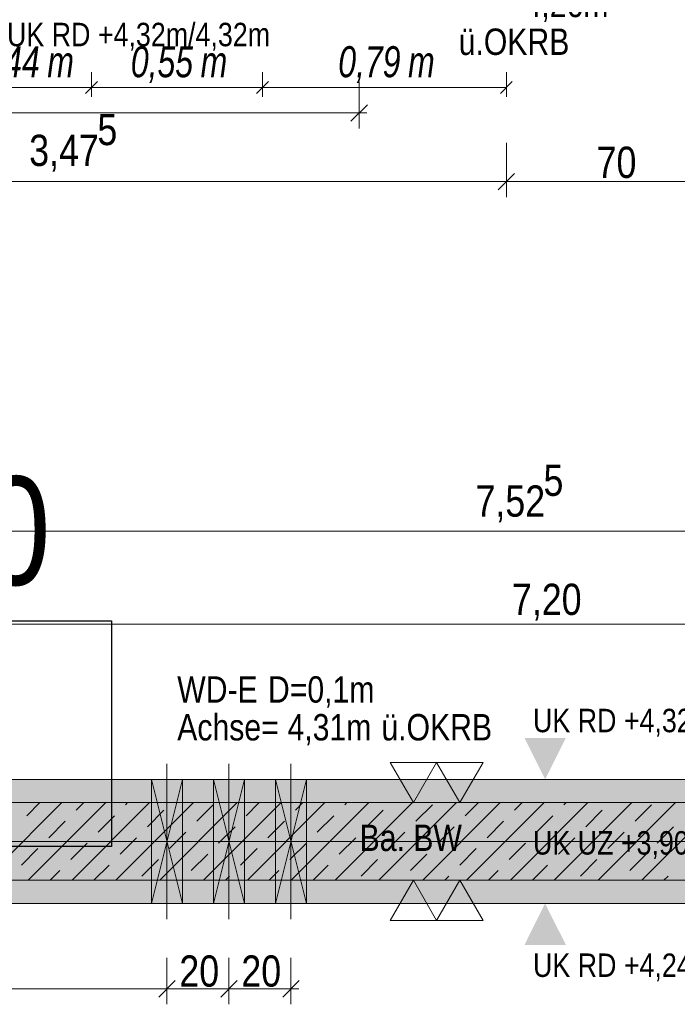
# Model space of a CAD drawing. Extents: x -500 to 300, y 62 to 1162.
# Tile 67 of 90: x -108 to -66, y 764 to 827. Entities that reach past the tile are written whole.
import ezdxf
from ezdxf.lldxf.tags import DXFTag

# ---------------------------------------------------------------- set-up
doc = ezdxf.new("R2010")
doc.units = 0
doc.layers.get('0').update_dxf_attribs({"lineweight": 13})
for name, color, linetype, lineweight, true_color in [('00_Beschriftung UZ', 3, 'Continuous', 35, 0x00ff00), ('30 -34 Innenwände- 1 tragend', 7, 'Continuous', 13, 0xdd0806), ('30 -34 Innenwände- 11 Durchbruch', 4, 'Continuous', 9, 0x00ffff), ('30 -35 Decken- 1 Konstruktion-Träger- Stahlbeton', 7, 'Continuous', 13, 0x33aa00), ('70 -72 Beschriftung- 2 Beschriftung Bauteile', 7, 'Continuous', 9, 0x9999ff), ('70 -76 Bemaßung- 2 Allgemein', 9, 'Continuous', 5, 0x808080), ('E_Aussparung Bemaßung', 5, 'Continuous', 9, 0x0000ff), ('E_Leerrohr_Detailnummer', 1, 'Continuous', 25, 0xff0000), ('iwb_Schraffur_Unterzug', 7, 'Continuous', 5, 0xffffcc), ('iwb_Schraffur_Wand in Bauart BABW', 7, 'Continuous', 13, 0xac59ff), ('iwb_Sichtbeton', 2, 'Continuous', 50, 0xffff00), ('iwb_Sichtbeton-Shading', 2, 'Continuous', 50, 0xffff00)]:
    doc.layers.add(name, color=color, linetype=linetype, lineweight=lineweight, true_color=true_color)
doc.layers.add('70 -71 Achsen- 1 Gebäudeachsen', color=7, linetype='STRICHPUNKT2-A06G93K98I', lineweight=18)
doc.layers.add('70 -75 Raumstempel- 3 Wandstempel', color=7, linetype='Continuous', lineweight=50)
doc.styles.get("Standard").update_dxf_attribs({"font": 'ARIALN.TTF'})
tags = doc.linetypes.add('fein_strichliert-A06G93KA8I', pattern=[4, 1, -2, 1]).pattern_tags.tags
tags[8:9] = [DXFTag(74, 4), DXFTag(75, 0), DXFTag(340, '0'), DXFTag(46, 0.0), DXFTag(50, 0.0), DXFTag(44, 0.0), DXFTag(45, 0.0)]
tags[6:7] = [DXFTag(74, 4), DXFTag(75, 0), DXFTag(340, '0'), DXFTag(46, 0.0), DXFTag(50, 0.0), DXFTag(44, 0.0), DXFTag(45, 0.0)]
tags[4:5] = [DXFTag(74, 4), DXFTag(75, 0), DXFTag(340, '0'), DXFTag(46, 0.0), DXFTag(50, 0.0), DXFTag(44, 0.0), DXFTag(45, 0.0)]
tags = doc.linetypes.add('STRICHPUNKT2-A06G93K98I', pattern=[12.7, 6.35, -3.175, 0, -3.175]).pattern_tags.tags
tags[10:11] = [DXFTag(74, 4), DXFTag(75, 0), DXFTag(340, '0'), DXFTag(46, 0.0), DXFTag(50, 0.0), DXFTag(44, 0.0), DXFTag(45, 0.0)]
tags[8:9] = [DXFTag(74, 4), DXFTag(75, 0), DXFTag(340, '0'), DXFTag(46, 0.0), DXFTag(50, 0.0), DXFTag(44, 0.0), DXFTag(45, 0.0)]
tags[6:7] = [DXFTag(74, 4), DXFTag(75, 0), DXFTag(340, '0'), DXFTag(46, 0.0), DXFTag(50, 0.0), DXFTag(44, 0.0), DXFTag(45, 0.0)]
tags[4:5] = [DXFTag(74, 4), DXFTag(75, 0), DXFTag(340, '0'), DXFTag(46, 0.0), DXFTag(50, 0.0), DXFTag(44, 0.0), DXFTag(45, 0.0)]

# ---------------------------------------------------------------- blocks, each defined once
blk = doc.blocks.new('Shading-A06G93H18I', base_point=(43.752, 776.653))
at = {"layer": 'iwb_Sichtbeton-Shading', "color": 51, "true_color": 0xffff7f}
for points in [[(-146.298, 776.653), (-146.298, 777.253), (-2.298, 776.653), (-2.298, 777.253)], [(-0.498, 772.253), (-1.098, 771.653), (-146.298, 772.253), (-146.298, 771.653)]]:
    blk.add_solid(points, dxfattribs=at)
blk = doc.blocks.new('Referenz-A06G93KB8I')
at = {"layer": '00_Beschriftung UZ', "color": 0, "lineweight": -2}
for points in [[(-75.631, 781.124), (-74.299, 778.453), (-72.96, 781.122)], [(-75.631, 775.783), (-74.299, 778.453), (-72.96, 775.785)], [(-75.631, 773.124), (-74.299, 770.453), (-72.96, 773.122)], [(-75.631, 767.783), (-74.299, 770.453), (-72.96, 767.785)]]:
    blk.add_solid(points, dxfattribs=at)
at = {"layer": '30 -34 Innenwände- 1 tragend', "color": 0, "lineweight": -2}
for p, q in [((-2.299, 776.953), (-146.299, 776.953)), ((-110.477, 771.953), (-105.477, 776.953)), ((-110.477, 771.953), (-105.477, 776.953)), ((-107.735, 776.11), (-106.891, 776.953)), ((-107.735, 776.11), (-106.891, 776.953)), ((-107.648, 771.953), (-102.648, 776.953)), ((-107.648, 771.953), (-102.648, 776.953)), ((-104.82, 771.953), (-99.82, 776.953)), ((-104.82, 771.953), (-99.82, 776.953)), ((-104.553, 776.463), (-104.062, 776.953)), ((-104.553, 776.463), (-104.062, 776.953)), ((-101.991, 771.953), (-96.991, 776.953)), ((-101.991, 771.953), (-96.991, 776.953)), ((-101.371, 776.817), (-101.234, 776.953)), ((-101.371, 776.817), (-101.234, 776.953)), ((-99.163, 771.953), (-94.163, 776.953)), ((-99.163, 771.953), (-94.163, 776.953)), ((-96.335, 771.953), (-91.335, 776.953)), ((-96.335, 771.953), (-91.335, 776.953)), ((-93.593, 776.11), (-92.749, 776.953)), ((-93.593, 776.11), (-92.749, 776.953)), ((-93.506, 771.953), (-88.506, 776.953)), ((-93.506, 771.953), (-88.506, 776.953)), ((-90.678, 771.953), (-85.678, 776.953)), ((-90.678, 771.953), (-85.678, 776.953)), ((-90.411, 776.463), (-89.92, 776.953)), ((-90.411, 776.463), (-89.92, 776.953)), ((-87.849, 771.953), (-82.849, 776.953)), ((-87.849, 771.953), (-82.849, 776.953)), ((-87.229, 776.817), (-87.092, 776.953)), ((-87.229, 776.817), (-87.092, 776.953)), ((-85.021, 771.953), (-80.021, 776.953)), ((-85.021, 771.953), (-80.021, 776.953)), ((-82.192, 771.953), (-77.192, 776.953)), ((-82.192, 771.953), (-77.192, 776.953)), ((-79.45, 776.11), (-78.607, 776.953)), ((-79.45, 776.11), (-78.607, 776.953)), ((-79.364, 771.953), (-74.364, 776.953)), ((-79.364, 771.953), (-74.364, 776.953)), ((-76.536, 771.953), (-71.536, 776.953)), ((-76.536, 771.953), (-71.536, 776.953)), ((-76.268, 776.463), (-75.778, 776.953)), ((-76.268, 776.463), (-75.778, 776.953)), ((-73.707, 771.953), (-68.707, 776.953)), ((-73.707, 771.953), (-68.707, 776.953)), ((-73.086, 776.817), (-72.95, 776.953)), ((-73.086, 776.817), (-72.95, 776.953)), ((-70.879, 771.953), (-65.879, 776.953)), ((-70.879, 771.953), (-65.879, 776.953)), ((-68.05, 771.953), (-63.05, 776.953)), ((-68.05, 771.953), (-63.05, 776.953)), ((-99.957, 775.403), (-98.896, 776.463)), ((-99.957, 775.403), (-98.896, 776.463)), ((-96.775, 775.756), (-95.714, 776.817)), ((-96.775, 775.756), (-95.714, 776.817)), ((-85.814, 775.403), (-84.754, 776.463)), ((-85.814, 775.403), (-84.754, 776.463)), ((-82.632, 775.756), (-81.572, 776.817)), ((-82.632, 775.756), (-81.572, 776.817)), ((-71.672, 775.403), (-70.612, 776.463)), ((-71.672, 775.403), (-70.612, 776.463)), ((-68.49, 775.756), (-67.43, 776.817)), ((-68.49, 775.756), (-67.43, 776.817)), ((-106.32, 774.695), (-105.26, 775.756)), ((-106.32, 774.695), (-105.26, 775.756)), ((-103.138, 775.049), (-102.078, 776.11)), ((-103.138, 775.049), (-102.078, 776.11)), ((-92.178, 774.695), (-91.118, 775.756)), ((-92.178, 774.695), (-91.118, 775.756)), ((-88.996, 775.049), (-87.936, 776.11)), ((-88.996, 775.049), (-87.936, 776.11)), ((-78.036, 774.695), (-76.976, 775.756)), ((-78.036, 774.695), (-76.976, 775.756)), ((-74.854, 775.049), (-73.794, 776.11)), ((-74.854, 775.049), (-73.794, 776.11)), ((-98.542, 773.988), (-97.482, 775.049)), ((-98.542, 773.988), (-97.482, 775.049)), ((-95.36, 774.342), (-94.3, 775.403)), ((-95.36, 774.342), (-94.3, 775.403)), ((-84.4, 773.988), (-83.339, 775.049)), ((-84.4, 773.988), (-83.339, 775.049)), ((-81.218, 774.342), (-80.158, 775.403)), ((-81.218, 774.342), (-80.158, 775.403)), ((-70.258, 773.988), (-69.197, 775.049)), ((-70.258, 773.988), (-69.197, 775.049)), ((-67.076, 774.342), (-66.015, 775.403)), ((-67.076, 774.342), (-66.015, 775.403)), ((-101.724, 773.635), (-100.664, 774.695)), ((-101.724, 773.635), (-100.664, 774.695)), ((-87.582, 773.635), (-86.521, 774.695)), ((-87.582, 773.635), (-86.521, 774.695)), ((-73.44, 773.635), (-72.379, 774.695)), ((-73.44, 773.635), (-72.379, 774.695)), ((-108.088, 772.928), (-107.028, 773.988)), ((-108.088, 772.928), (-107.028, 773.988)), ((-104.906, 773.281), (-103.846, 774.342)), ((-104.906, 773.281), (-103.846, 774.342)), ((-93.946, 772.928), (-92.885, 773.988)), ((-93.946, 772.928), (-92.885, 773.988)), ((-90.764, 773.281), (-89.703, 774.342)), ((-90.764, 773.281), (-89.703, 774.342)), ((-79.804, 772.928), (-78.743, 773.988)), ((-79.804, 772.928), (-78.743, 773.988)), ((-76.622, 773.281), (-75.561, 774.342)), ((-76.622, 773.281), (-75.561, 774.342)), ((-100.31, 772.221), (-99.249, 773.281)), ((-100.31, 772.221), (-99.249, 773.281)), ((-97.128, 772.574), (-96.067, 773.635)), ((-97.128, 772.574), (-96.067, 773.635)), ((-86.168, 772.221), (-85.107, 773.281)), ((-86.168, 772.221), (-85.107, 773.281)), ((-82.986, 772.574), (-81.925, 773.635)), ((-82.986, 772.574), (-81.925, 773.635)), ((-72.026, 772.221), (-70.965, 773.281)), ((-72.026, 772.221), (-70.965, 773.281)), ((-68.844, 772.574), (-67.783, 773.635)), ((-68.844, 772.574), (-67.783, 773.635)), ((-106.234, 771.953), (-105.613, 772.574)), ((-106.234, 771.953), (-105.613, 772.574)), ((-103.406, 771.953), (-102.431, 772.928)), ((-103.406, 771.953), (-102.431, 772.928)), ((-92.092, 771.953), (-91.471, 772.574)), ((-92.092, 771.953), (-91.471, 772.574)), ((-89.263, 771.953), (-88.289, 772.928)), ((-89.263, 771.953), (-88.289, 772.928)), ((-77.95, 771.953), (-77.329, 772.574)), ((-77.95, 771.953), (-77.329, 772.574)), ((-75.121, 771.953), (-74.147, 772.928)), ((-75.121, 771.953), (-74.147, 772.928)), ((-2.299, 771.953), (-146.299, 771.953)), ((-94.92, 771.953), (-94.653, 772.221)), ((-94.92, 771.953), (-94.653, 772.221)), ((-80.778, 771.953), (-80.511, 772.221)), ((-80.778, 771.953), (-80.511, 772.221)), ((-66.636, 771.953), (-66.369, 772.221)), ((-66.636, 771.953), (-66.369, 772.221))]:
    blk.add_line(p, q, dxfattribs=at)
at = {"layer": '30 -34 Innenwände- 1 tragend', "color": 0, "linetype": 'Continuous', "lineweight": -2, "ltscale": 0.13}
for p, q in [((-2.299, 776.953), (-146.299, 776.953)), ((-2.299, 771.953), (-146.299, 771.953))]:
    blk.add_line(p, q, dxfattribs=at)
at = {"layer": '30 -34 Innenwände- 11 Durchbruch', "color": 0, "linetype": 'fein_strichliert-A06G93KA8I', "lineweight": -2, "ltscale": 0.13}
for p, q in [((-98.697, 769.453), (-98.697, 779.453)), ((-94.697, 769.453), (-94.697, 779.453)), ((-90.697, 769.453), (-90.697, 779.453))]:
    blk.add_line(p, q, dxfattribs=at)
at = {"layer": '30 -34 Innenwände- 11 Durchbruch', "color": 0, "linetype": 'Continuous', "lineweight": -2, "ltscale": 0.13}
for p, q in [((-99.697, 770.453), (-99.697, 778.453)), ((-99.697, 778.453), (-97.697, 770.453)), ((-97.697, 778.453), (-99.697, 770.453)), ((-99.697, 778.453), (-97.697, 778.453)), ((-97.697, 778.453), (-99.697, 770.453)), ((-97.697, 770.453), (-99.697, 778.453)), ((-97.697, 770.453), (-97.697, 778.453)), ((-95.697, 778.453), (-93.697, 778.453)), ((-93.697, 778.453), (-95.697, 770.453)), ((-93.697, 770.453), (-95.697, 778.453)), ((-95.697, 770.453), (-95.697, 778.453)), ((-95.697, 778.453), (-93.697, 770.453)), ((-93.697, 778.453), (-95.697, 770.453)), ((-93.697, 770.453), (-93.697, 778.453)), ((-91.697, 778.453), (-89.697, 778.453)), ((-89.697, 778.453), (-91.697, 770.453)), ((-89.697, 770.453), (-91.697, 778.453)), ((-91.697, 770.453), (-91.697, 778.453)), ((-91.697, 778.453), (-89.697, 770.453)), ((-89.697, 778.453), (-91.697, 770.453)), ((-89.697, 770.453), (-89.697, 778.453)), ((-99.697, 770.453), (-97.697, 770.453)), ((-95.697, 770.453), (-93.697, 770.453)), ((-91.697, 770.453), (-89.697, 770.453))]:
    blk.add_line(p, q, dxfattribs=at)
at = {"layer": '30 -34 Innenwände- 11 Durchbruch', "color": 0, "lineweight": -2}
for points in [[(-99.697, 770.453), (-99.697, 778.453), (-98.697, 774.453)], [(-97.697, 770.453), (-98.697, 774.453), (-97.697, 778.453)], [(-95.697, 770.453), (-95.697, 778.453), (-94.697, 774.453)], [(-93.697, 770.453), (-94.697, 774.453), (-93.697, 778.453)], [(-91.697, 770.453), (-91.697, 778.453), (-90.697, 774.453)], [(-89.697, 770.453), (-90.697, 774.453), (-89.697, 778.453)]]:
    blk.add_solid(points, dxfattribs=at)
at = {"layer": '30 -35 Decken- 1 Konstruktion-Träger- Stahlbeton', "color": 0, "linetype": 'fein_strichliert-A06G93KA8I', "lineweight": -2, "ltscale": 0.13}
for p, q in [((-298.299, 778.453), (-0.799, 778.453)), ((-298.299, 770.453), (-0.799, 770.453))]:
    blk.add_line(p, q, dxfattribs=at)
at = {"layer": '70 -71 Achsen- 1 Gebäudeachsen', "color": 0, "linetype": 'STRICHPUNKT2-A06G93K98I', "lineweight": -2, "ltscale": 0.13}
blk.add_line((-387.239, 774.453), (76.501, 774.453), dxfattribs=at)
at = {"layer": '70 -72 Beschriftung- 2 Beschriftung Bauteile', "color": 0, "lineweight": -2}
for p, q in [((-82.799, 776.953), (-84.299, 779.552)), ((-84.299, 779.552), (-81.299, 779.552)), ((-81.299, 779.552), (-82.799, 776.953)), ((-79.799, 776.953), (-81.299, 779.552)), ((-81.299, 779.552), (-78.299, 779.552)), ((-78.299, 779.552), (-79.799, 776.953)), ((-82.799, 771.953), (-84.299, 769.355)), ((-81.299, 769.355), (-82.799, 771.953)), ((-79.799, 771.953), (-81.299, 769.355)), ((-78.299, 769.355), (-79.799, 771.953)), ((-84.299, 769.355), (-81.299, 769.355)), ((-81.299, 769.355), (-78.299, 769.355))]:
    blk.add_line(p, q, dxfattribs=at)
at = {"layer": '70 -76 Bemaßung- 2 Allgemein', "color": 0, "linetype": 'Continuous', "lineweight": -2, "ltscale": 0.13}
for p, q in [((-86.299, 823.415), (-86.299, 820.415)), ((-87.359, 821.415), (-139.038, 821.415)), ((-85.799, 821.415), (-87.359, 821.415)), ((-85.768, 821.946), (-86.829, 820.885)), ((-76.799, 819.491), (-76.799, 815.991)), ((-76.799, 819.491), (-76.799, 815.991)), ((-77.859, 816.991), (-145.238, 816.991)), ((-75.799, 816.991), (-77.859, 816.991)), ((-77.799, 816.991), (-75.738, 816.991)), ((-76.268, 817.521), (-77.329, 816.46)), ((-77.329, 816.46), (-76.268, 817.521)), ((-63.859, 816.991), (-75.738, 816.991)), ((-1.859, 794.453), (-150.238, 794.453)), ((-3.359, 788.453), (-145.238, 788.453)), ((-98.697, 766.953), (-98.697, 763.953)), ((-98.697, 766.953), (-98.697, 763.953)), ((-94.697, 766.953), (-94.697, 763.953)), ((-94.697, 766.953), (-94.697, 763.953)), ((-90.697, 766.953), (-90.697, 763.953)), ((-99.757, 764.953), (-145.238, 764.953)), ((-98.197, 764.953), (-99.757, 764.953)), ((-99.228, 764.423), (-98.167, 765.484)), ((-98.167, 765.484), (-99.228, 764.423)), ((-99.197, 764.953), (-97.637, 764.953)), ((-95.757, 764.953), (-97.637, 764.953)), ((-94.197, 764.953), (-95.757, 764.953)), ((-94.167, 765.484), (-95.228, 764.423)), ((-95.228, 764.423), (-94.167, 765.484)), ((-95.197, 764.953), (-93.637, 764.953)), ((-91.757, 764.953), (-93.637, 764.953)), ((-90.197, 764.953), (-91.757, 764.953)), ((-90.167, 765.484), (-91.228, 764.423))]:
    blk.add_line(p, q, dxfattribs=at)
at = {"layer": '00_Beschriftung UZ', "color": 0, "linetype": 'ByBlock', "lineweight": -2, "ltscale": 0.13, "char_height": 1.51033, "attachment_point": 1}
for s, insert in [('{\\fArial Narrow;UK RD +4,32m/4,32m}', (-109.013, 827.229)), ('{\\fArial Narrow;UK RD +4,32m/4,32m}', (-75.08, 783.004)), ('{\\fArial Narrow;UK UZ +3,90m/3,90m}', (-75.081, 775.116)), ('{\\fArial Narrow;UK RD +4,24m/4,24m}', (-75.08, 767.229))]:
    blk.add_mtext(s, dxfattribs=dict(at, insert=insert))
at = {"layer": '30 -34 Innenwände- 11 Durchbruch', "color": 0, "linetype": 'Continuous', "lineweight": -2, "ltscale": 0.13, "char_height": 1.7, "attachment_point": 1}
for s, insert in [('{\\fArial Narrow;4,26m}', (-75.625, 829.294)), ('{\\fArial Narrow;ü.OKRB}', (-79.878, 826.859)), ('{\\fArial Narrow;WD-E}', (-98.033, 785.1)), ('{\\fArial Narrow;D=0,1m}', (-92.181, 785.1)), ('{\\fArial Narrow;Achse=}', (-98.033, 782.665)), ('{\\fArial Narrow;4,31m}', (-90.919, 782.665)), ('{\\fArial Narrow;ü.OKRB}', (-84.863, 782.665))]:
    blk.add_mtext(s, dxfattribs=dict(at, insert=insert))
at = {"layer": '70 -75 Raumstempel- 3 Wandstempel', "color": 0, "linetype": 'Continuous', "lineweight": -2, "ltscale": 0.13, "insert": (-86.266, 775.536), "char_height": 1.7, "attachment_point": 1}
blk.add_mtext('{\\fArial Narrow;Ba. BW}', dxfattribs=at)
at = {"layer": '70 -76 Bemaßung- 2 Allgemein', "color": 0, "linetype": 'Continuous', "lineweight": -2, "ltscale": 0.13, "char_height": 2.01377, "attachment_point": 1}
for s, insert in [('{\\fArial Narrow;5}', (-103.184, 821.359)), ('{\\fArial Narrow;3,47}', (-107.582, 820.016)), ('{\\fArial Narrow;70}', (-70.975, 819.242)), ('{\\fArial Narrow;5}', (-74.403, 798.746)), ('{\\fArial Narrow;7,52}', (-78.789, 797.404)), ('{\\fArial Narrow;7,20}', (-76.437, 791.069)), ('{\\fArial Narrow;20}', (-97.894, 767.104)), ('{\\fArial Narrow;20}', (-93.894, 767.104))]:
    blk.add_mtext(s, dxfattribs=dict(at, insert=insert))
blk = doc.blocks.new('Referenz-A06G93KD8I')
at = {"layer": 'iwb_Schraffur_Unterzug', "linetype": 'Continuous', "ltscale": 0.13}
for points in [[(-298.298, 774.453), (-298.298, 778.453), (76.501, 778.453)], [(-298.298, 774.453), (76.501, 778.453), (76.501, 774.883)], [(-298.298, 774.453), (76.501, 774.883), (76.501, 774.024)], [(-298.298, 774.453), (76.501, 774.024), (76.501, 770.453)], [(-298.298, 774.453), (76.501, 770.453), (-298.298, 770.453)]]:
    blk.add_solid(points, dxfattribs=at)
at = {"layer": 'iwb_Schraffur_Wand in Bauart BABW', "linetype": 'Continuous', "ltscale": 0.13}
blk.add_solid([(-154.298, 776.953), (4.202, 776.953), (-154.298, 771.953), (4.202, 771.953)], dxfattribs=at)
at = {"layer": 'iwb_Sichtbeton', "linetype": 'Continuous', "ltscale": 0.5}
for points in [[(-146.298, 776.653), (-146.298, 777.253), (-2.298, 776.653), (-2.298, 777.253)], [(-0.498, 772.253), (-1.098, 771.653), (-146.298, 772.253), (-146.298, 771.653)]]:
    blk.add_solid(points, dxfattribs=at)
blk = doc.blocks.new('Einzeiliger Text-A06G93MJ8I')
at = {"color": 0, "lineweight": -2, "insert": (-137.851, 797.986), "char_height": 7, "attachment_point": 1}
blk.add_mtext('{\\fArial Narrow;Detail 20}', dxfattribs=at)
blk = doc.blocks.new('Polygon-A06G93O18I')
at = {"color": 0, "linetype": 'ByBlock', "lineweight": -2, "ltscale": 0.25}
for p, q in [((-121.173, 788.677), (-102.263, 788.677)), ((-121.173, 774.129), (-121.173, 788.677)), ((-102.263, 788.677), (-102.263, 774.129)), ((-102.263, 774.129), (-121.173, 774.129))]:
    blk.add_line(p, q, dxfattribs=at)
blk = doc.blocks.new('Maß-A06G93RB8I')
at = {"color": 0, "linetype": 'ByBlock', "lineweight": -2, "ltscale": 0.13}
for p, q in [((-92.532, 822.453), (-92.532, 824.053)), ((-76.799, 822.453), (-76.799, 824.053)), ((-92.913, 822.672), (-92.15, 823.435)), ((-77.181, 822.672), (-76.417, 823.435)), ((-76.799, 823.053), (-92.532, 823.053))]:
    blk.add_line(p, q, dxfattribs=at)
at = {"color": 0, "linetype": 'ByBlock', "lineweight": -2, "ltscale": 0.13, "char_height": 2, "attachment_point": 1}
for s, insert in [('{\\W0.9;\\fArial Narrow|b0|i1;0,79 }', (-87.643, 825.72)), ('{\\W0.9;\\fArial Narrow|b0|i1;m}', (-83.138, 825.72))]:
    blk.add_mtext(s, dxfattribs=dict(at, insert=insert))
blk = doc.blocks.new('Maß-A06G93RD8I')
at = {"color": 0, "linetype": 'ByBlock', "lineweight": -2, "ltscale": 0.13}
for p, q in [((-103.566, 822.453), (-103.566, 824.053)), ((-92.532, 822.453), (-92.532, 824.053)), ((-103.948, 822.672), (-103.184, 823.435)), ((-92.913, 822.672), (-92.15, 823.435)), ((-92.532, 823.053), (-103.566, 823.053))]:
    blk.add_line(p, q, dxfattribs=at)
at = {"color": 0, "linetype": 'ByBlock', "lineweight": -2, "ltscale": 0.13, "char_height": 2, "attachment_point": 1}
for s, insert in [('{\\W0.9;\\fArial Narrow|b0|i1;0,55 }', (-101.026, 825.72)), ('{\\W0.9;\\fArial Narrow|b0|i1;m}', (-96.522, 825.72))]:
    blk.add_mtext(s, dxfattribs=dict(at, insert=insert))
blk = doc.blocks.new('Maß-A06G93RF8I')
at = {"color": 0, "linetype": 'ByBlock', "lineweight": -2, "ltscale": 0.13}
for p, q in [((-112.31, 822.453), (-112.31, 824.053)), ((-103.566, 822.453), (-103.566, 824.053)), ((-111.928, 823.435), (-112.692, 822.672)), ((-103.184, 823.435), (-103.948, 822.672)), ((-103.566, 823.053), (-112.31, 823.053))]:
    blk.add_line(p, q, dxfattribs=at)
at = {"color": 0, "linetype": 'ByBlock', "lineweight": -2, "ltscale": 0.13, "char_height": 2, "attachment_point": 1}
for s, insert in [('{\\W0.9;\\fArial Narrow|b0|i1;0,44 }', (-110.916, 825.72)), ('{\\W0.9;\\fArial Narrow|b0|i1;m}', (-106.411, 825.72))]:
    blk.add_mtext(s, dxfattribs=dict(at, insert=insert))

msp = doc.modelspace()

# ---------------------------------------------------------------- block references
at = {"color": 8, "lineweight": 13, "ltscale": 0.13, "true_color": 0x808080}
msp.add_blockref('Referenz-A06G93KB8I', (0, 0), dxfattribs=at)
at = {"color": 8, "lineweight": 25, "ltscale": 0.25, "true_color": 0x808080}
msp.add_blockref('Referenz-A06G93KD8I', (0, 0), dxfattribs=at)
msp.add_blockref('Shading-A06G93H18I', (43.752, 776.653))
at = {"layer": 'E_Aussparung Bemaßung', "ltscale": 0.13}
for name in ['Maß-A06G93RF8I', 'Maß-A06G93RD8I', 'Maß-A06G93RB8I']:
    msp.add_blockref(name, (0, 0), dxfattribs=at)
at = {"layer": 'E_Leerrohr_Detailnummer', "ltscale": 0.25}
for name in ['Einzeiliger Text-A06G93MJ8I', 'Polygon-A06G93O18I']:
    msp.add_blockref(name, (0, 0), dxfattribs=at)

doc.saveas('drawing.dxf')
